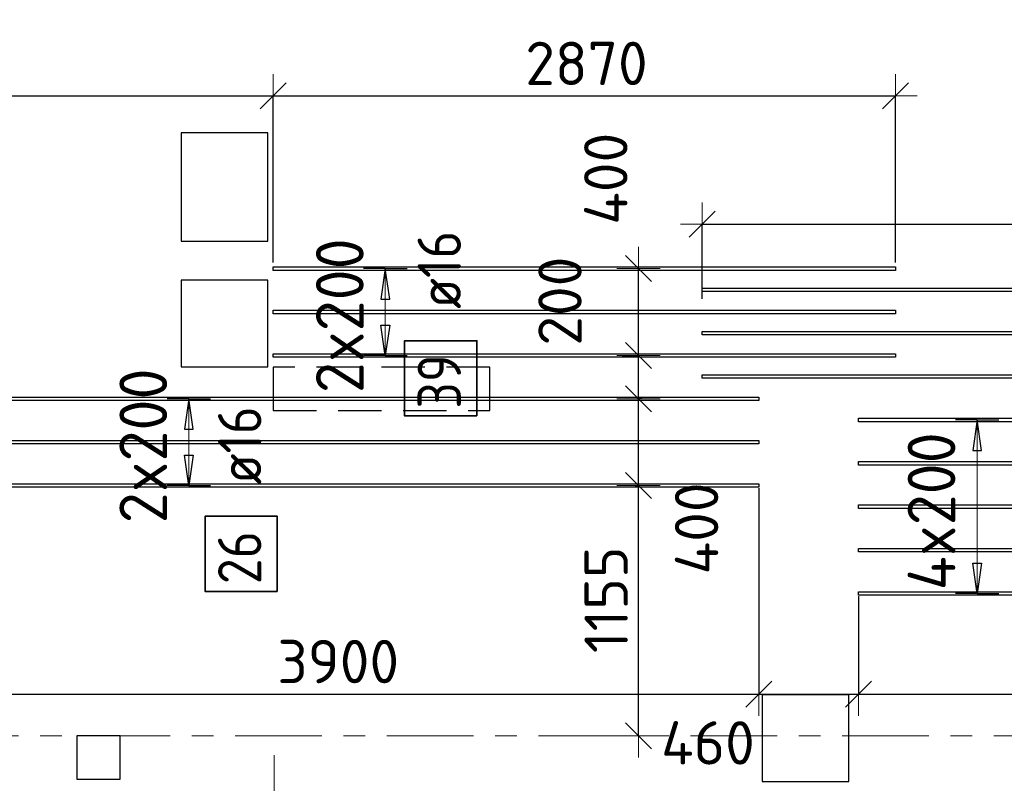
# Model space of a CAD drawing. Header units: metres. Extents: x -38 to 97, y -15 to 21.
# Tile 45 of 82: x 53.78 to 58.32, y 8.78 to 12.3. Entities that reach past the tile are written whole.
import ezdxf

# ---------------------------------------------------------------- set-up
doc = ezdxf.new("R2010")
doc.units = ezdxf.units.M
doc.header["$PDMODE"] = 65
for name, pattern in [('______11', [0.5, 0.4, -0.05, 0, -0.05]), ('______2', [0.27, 0.2, -0.07]), ('______5', [1.1, 0.8, -0.1, 0.1, -0.1])]:
    doc.linetypes.add(name, pattern=pattern)
for name, color, linetype, lineweight in [('XR$2$Осевая линия (1)', 7, '______5', 13), ('XR$3$Перекрытие (1)', 7, 'Continuous', 35), ('XR$3$Размерная линия (1)', 7, 'Continuous', 13)]:
    doc.layers.add(name, color=color, linetype=linetype, lineweight=lineweight)
doc.layers.add('XR$3$Арм.стержн.Доп. Арм верхн.зоны Х', color=7, linetype='Continuous', lineweight=35, true_color=0x8c8cff)
doc.layers.add('XR$5$Стена_ бетон несущ.', color=7, linetype='Continuous', lineweight=70, true_color=0xb4b496)
doc.styles.add('ISOCPEUR', font='txt')
doc.dimstyles.new('DIMSTYLE_3', dxfattribs={"dimtxt": 0.2, "dimasz": 0.2, "dimexe": 0, "dimexo": 0, "dimgap": 0.1, "dimtad": 2, "dimdec": 0, "dimlfac": 1000, "dimrnd": 5, "dimzin": 12, "dimdsep": 46, "dimtxsty": 'ISOCPEUR', "dimblk1": 'ALL_ML_STRICH', "dimblk2": 'ALL_ML_STRICH', "dimsah": 1, "dimcen": 0, "dimclrd": 7, "dimclre": 256, "dimclrt": 7, "dimadec": 0, "dimazin": 0, "dimtfac": 1, "dimtdec": 0, "dimtix": 1, "dimtmove": 2, "dimatfit": 3, "dimfxl": 0, "dimtzin": 0, "dimlwd": 0, "dimlwe": -3, "dimarcsym": 0})
doc.dimstyles.new('DIMSTYLE_6', dxfattribs={"dimtxt": 0.2, "dimasz": 0.2, "dimexe": 0, "dimexo": 0, "dimgap": 0.1, "dimtad": 2, "dimdec": 0, "dimlfac": 1000, "dimrnd": 5, "dimzin": 12, "dimdsep": 46, "dimtxsty": 'ISOCPEUR', "dimblk1": 'ALL_ML_STRICH', "dimblk2": 'ALL_ML_STRICH', "dimsah": 1, "dimcen": 0, "dimclrd": 7, "dimclre": 256, "dimclrt": 7, "dimadec": 0, "dimazin": 0, "dimtfac": 1, "dimtdec": 0, "dimtix": 1, "dimtmove": 2, "dimatfit": 3, "dimfxl": 0, "dimtvp": 1.2, "dimtzin": 0, "dimlwd": 0, "dimlwe": -3, "dimarcsym": 0})
doc.dimstyles.new('DIMSTYLE_7', dxfattribs={"dimtxt": 0.2, "dimasz": 0.2, "dimexe": 0, "dimexo": 0, "dimgap": 0.1, "dimtad": 0, "dimdec": 0, "dimlfac": 1000, "dimrnd": 5, "dimzin": 12, "dimdsep": 46, "dimtxsty": 'ISOCPEUR', "dimblk1": 'ALL_ML_STRICH', "dimblk2": 'ALL_ML_STRICH', "dimsah": 1, "dimcen": 0, "dimclrd": 7, "dimclre": 256, "dimclrt": 7, "dimadec": 0, "dimazin": 0, "dimtfac": 1, "dimtdec": 0, "dimtix": 1, "dimtmove": 2, "dimatfit": 3, "dimfxl": 0, "dimtvp": 1.2, "dimtzin": 0, "dimlwd": 0, "dimlwe": -3, "dimarcsym": 0})

# ---------------------------------------------------------------- blocks, each defined once
blk = doc.blocks.new('ALL_ML_STRICH')
at = {"color": 0, "linetype": 'ByBlock', "lineweight": -2}
for p, q in [((0, -0.5), (0, 0.5)), ((-0.3, -0.3), (0.3, 0.3)), ((-1, 0), (0.5, 0))]:
    blk.add_line(p, q, dxfattribs=at)
blk = doc.blocks.new('*D331')
at = {"layer": 'DEFPOINTS', "color": 7, "linetype": 'Continuous', "lineweight": 13, "transparency": 33554687}
for p in [(53.2853, 10.1615), (57.1853, 10.1615), (53.2853, 9.1921)]:
    blk.add_point(p, dxfattribs=at)
at = {"layer": 'XR$3$Размерная линия (1)', "color": 9, "linetype": 'Continuous', "lineweight": -2, "true_color": 0xc7c7c7, "transparency": 33554687}
for p, q in [((53.2853, 10.1415), (53.2853, 9.1921)), ((57.1853, 10.1415), (57.1853, 9.1921))]:
    blk.add_line(p, q, dxfattribs=at)
at = {"layer": 'XR$3$Размерная линия (1)', "color": 7, "linetype": 'Continuous', "lineweight": -2, "transparency": 33554687}
blk.add_line((53.2853, 9.1921), (57.1853, 9.1921), dxfattribs=at)
at = {"layer": 'XR$3$Размерная линия (1)', "color": 7, "linetype": 'Continuous', "lineweight": 13, "transparency": 33554687, "xscale": 0.2, "yscale": 0.2, "zscale": 0.2, "rotation": 180}
blk.add_blockref('ALL_ML_STRICH', (53.2853, 9.1921), dxfattribs=at)
at = {"layer": 'XR$3$Размерная линия (1)', "color": 7, "linetype": 'Continuous', "lineweight": 13, "transparency": 33554687, "xscale": 0.2, "yscale": 0.2, "zscale": 0.2}
blk.add_blockref('ALL_ML_STRICH', (57.1853, 9.1921), dxfattribs=at)
at = {"layer": 'XR$3$Размерная линия (1)', "color": 7, "linetype": 'Continuous', "lineweight": 13, "transparency": 33554687, "insert": (55.2453, 9.3421), "char_height": 0.2, "width": 0.8, "attachment_point": 5, "style": 'ISOCPEUR'}
blk.add_mtext('\\A1;{3900}', dxfattribs=at)
blk = doc.blocks.new('*D332')
at = {"layer": 'DEFPOINTS', "color": 7, "linetype": 'Continuous', "lineweight": 13, "transparency": 33554687}
for p in [(57.1853, 10.1615), (57.645, 9.6639), (57.1853, 9.1921)]:
    blk.add_point(p, dxfattribs=at)
at = {"layer": 'XR$3$Размерная линия (1)', "color": 9, "linetype": 'Continuous', "lineweight": -2, "true_color": 0xc7c7c7, "transparency": 33554687}
for p, q in [((57.1853, 10.1415), (57.1853, 9.1921)), ((57.645, 9.6439), (57.645, 9.1921))]:
    blk.add_line(p, q, dxfattribs=at)
at = {"layer": 'XR$3$Размерная линия (1)', "color": 7, "linetype": 'Continuous', "lineweight": -2, "transparency": 33554687}
blk.add_line((57.1853, 9.1921), (57.645, 9.1921), dxfattribs=at)
at = {"layer": 'XR$3$Размерная линия (1)', "color": 7, "linetype": 'Continuous', "lineweight": 13, "transparency": 33554687, "xscale": 0.2, "yscale": 0.2, "zscale": 0.2, "rotation": 180}
blk.add_blockref('ALL_ML_STRICH', (57.1853, 9.1921), dxfattribs=at)
at = {"layer": 'XR$3$Размерная линия (1)', "color": 7, "linetype": 'Continuous', "lineweight": 13, "transparency": 33554687, "xscale": 0.2, "yscale": 0.2, "zscale": 0.2}
blk.add_blockref('ALL_ML_STRICH', (57.645, 9.1921), dxfattribs=at)
at = {"layer": 'XR$3$Размерная линия (1)', "color": 7, "linetype": 'Continuous', "lineweight": 13, "transparency": 33554687, "insert": (56.9508, 8.9672), "char_height": 0.2, "width": 0.6, "attachment_point": 5, "style": 'ISOCPEUR'}
blk.add_mtext('\\A1;{460}', dxfattribs=at)
blk = doc.blocks.new('*D333')
at = {"layer": 'DEFPOINTS', "color": 7, "linetype": 'Continuous', "lineweight": 13, "transparency": 33554687}
for p in [(57.645, 9.6639), (60.515, 9.6639), (57.645, 9.1921)]:
    blk.add_point(p, dxfattribs=at)
at = {"layer": 'XR$3$Размерная линия (1)', "color": 9, "linetype": 'Continuous', "lineweight": -2, "true_color": 0xc7c7c7, "transparency": 33554687}
for p, q in [((57.645, 9.6439), (57.645, 9.1921)), ((60.515, 9.6439), (60.515, 9.1921))]:
    blk.add_line(p, q, dxfattribs=at)
at = {"layer": 'XR$3$Размерная линия (1)', "color": 7, "linetype": 'Continuous', "lineweight": -2, "transparency": 33554687}
blk.add_line((57.645, 9.1921), (60.515, 9.1921), dxfattribs=at)
at = {"layer": 'XR$3$Размерная линия (1)', "color": 7, "linetype": 'Continuous', "lineweight": 13, "transparency": 33554687, "xscale": 0.2, "yscale": 0.2, "zscale": 0.2, "rotation": 180}
blk.add_blockref('ALL_ML_STRICH', (57.645, 9.1921), dxfattribs=at)
at = {"layer": 'XR$3$Размерная линия (1)', "color": 7, "linetype": 'Continuous', "lineweight": 13, "transparency": 33554687, "xscale": 0.2, "yscale": 0.2, "zscale": 0.2}
blk.add_blockref('ALL_ML_STRICH', (60.515, 9.1921), dxfattribs=at)
at = {"layer": 'XR$3$Размерная линия (1)', "color": 7, "linetype": 'Continuous', "lineweight": 13, "transparency": 33554687, "insert": (59.09, 9.3421), "char_height": 0.2, "width": 0.8, "attachment_point": 5, "style": 'ISOCPEUR'}
blk.add_mtext('\\A1;{2870}', dxfattribs=at)
blk = doc.blocks.new('*D334')
at = {"layer": 'DEFPOINTS', "color": 7, "linetype": 'Continuous', "lineweight": 13, "transparency": 33554687}
for p in [(51.5, 12.3012), (51.5, 11.9497), (54.9456, 11.1615)]:
    blk.add_point(p, dxfattribs=at)
at = {"layer": 'XR$3$Размерная линия (1)', "color": 9, "linetype": 'Continuous', "lineweight": -2, "true_color": 0xc7c7c7, "transparency": 33554687}
for p, q in [((51.5, 12.2812), (51.5, 11.9497)), ((54.9456, 11.1815), (54.9456, 11.9497))]:
    blk.add_line(p, q, dxfattribs=at)
at = {"layer": 'XR$3$Размерная линия (1)', "color": 7, "linetype": 'Continuous', "lineweight": -2, "transparency": 33554687}
blk.add_line((51.5, 11.9497), (54.9456, 11.9497), dxfattribs=at)
at = {"layer": 'XR$3$Размерная линия (1)', "color": 7, "linetype": 'Continuous', "lineweight": 13, "transparency": 33554687, "xscale": 0.2, "yscale": 0.2, "zscale": 0.2, "rotation": 180}
blk.add_blockref('ALL_ML_STRICH', (51.5, 11.9497), dxfattribs=at)
at = {"layer": 'XR$3$Размерная линия (1)', "color": 7, "linetype": 'Continuous', "lineweight": 13, "transparency": 33554687, "xscale": 0.2, "yscale": 0.2, "zscale": 0.2}
blk.add_blockref('ALL_ML_STRICH', (54.9456, 11.9497), dxfattribs=at)
at = {"layer": 'XR$3$Размерная линия (1)', "color": 7, "linetype": 'Continuous', "lineweight": 13, "transparency": 33554687, "insert": (53.2128, 12.0997), "char_height": 0.2, "width": 0.8, "attachment_point": 5, "style": 'ISOCPEUR'}
blk.add_mtext('\\A1;{3445}', dxfattribs=at)
blk = doc.blocks.new('*D335')
at = {"layer": 'DEFPOINTS', "color": 7, "linetype": 'Continuous', "lineweight": 13, "transparency": 33554687}
for p in [(54.9456, 11.9497), (54.9456, 11.1615), (57.8156, 11.1615)]:
    blk.add_point(p, dxfattribs=at)
at = {"layer": 'XR$3$Размерная линия (1)', "color": 9, "linetype": 'Continuous', "lineweight": -2, "true_color": 0xc7c7c7, "transparency": 33554687}
for p, q in [((54.9456, 11.1815), (54.9456, 11.9497)), ((57.8156, 11.1815), (57.8156, 11.9497))]:
    blk.add_line(p, q, dxfattribs=at)
at = {"layer": 'XR$3$Размерная линия (1)', "color": 7, "linetype": 'Continuous', "lineweight": -2, "transparency": 33554687}
blk.add_line((54.9456, 11.9497), (57.8156, 11.9497), dxfattribs=at)
at = {"layer": 'XR$3$Размерная линия (1)', "color": 7, "linetype": 'Continuous', "lineweight": 13, "transparency": 33554687, "xscale": 0.2, "yscale": 0.2, "zscale": 0.2, "rotation": 180}
blk.add_blockref('ALL_ML_STRICH', (54.9456, 11.9497), dxfattribs=at)
at = {"layer": 'XR$3$Размерная линия (1)', "color": 7, "linetype": 'Continuous', "lineweight": 13, "transparency": 33554687, "xscale": 0.2, "yscale": 0.2, "zscale": 0.2}
blk.add_blockref('ALL_ML_STRICH', (57.8156, 11.9497), dxfattribs=at)
at = {"layer": 'XR$3$Размерная линия (1)', "color": 7, "linetype": 'Continuous', "lineweight": 13, "transparency": 33554687, "insert": (56.3906, 12.0997), "char_height": 0.2, "width": 0.8, "attachment_point": 5, "style": 'ISOCPEUR'}
blk.add_mtext('\\A1;{2870}', dxfattribs=at)
blk = doc.blocks.new('*D336')
at = {"layer": 'DEFPOINTS', "color": 7, "linetype": 'Continuous', "lineweight": 13, "transparency": 33554687}
for p in [(56.9245, 11.358), (56.9245, 10.9947), (60.8245, 10.9493)]:
    blk.add_point(p, dxfattribs=at)
at = {"layer": 'XR$3$Размерная линия (1)', "color": 9, "linetype": 'Continuous', "lineweight": -2, "true_color": 0xc7c7c7, "transparency": 33554687}
for p, q in [((56.9245, 11.0147), (56.9245, 11.358)), ((60.8245, 10.9693), (60.8245, 11.358))]:
    blk.add_line(p, q, dxfattribs=at)
at = {"layer": 'XR$3$Размерная линия (1)', "color": 7, "linetype": 'Continuous', "lineweight": -2, "transparency": 33554687}
blk.add_line((56.9245, 11.358), (60.8245, 11.358), dxfattribs=at)
at = {"layer": 'XR$3$Размерная линия (1)', "color": 7, "linetype": 'Continuous', "lineweight": 13, "transparency": 33554687, "xscale": 0.2, "yscale": 0.2, "zscale": 0.2, "rotation": 180}
blk.add_blockref('ALL_ML_STRICH', (56.9245, 11.358), dxfattribs=at)
at = {"layer": 'XR$3$Размерная линия (1)', "color": 7, "linetype": 'Continuous', "lineweight": 13, "transparency": 33554687, "xscale": 0.2, "yscale": 0.2, "zscale": 0.2}
blk.add_blockref('ALL_ML_STRICH', (60.8245, 11.358), dxfattribs=at)
at = {"layer": 'XR$3$Размерная линия (1)', "color": 7, "linetype": 'Continuous', "lineweight": 13, "transparency": 33554687, "insert": (58.8845, 11.508), "char_height": 0.2, "width": 0.8, "attachment_point": 5, "style": 'ISOCPEUR'}
blk.add_mtext('\\A1;{3900}', dxfattribs=at)
blk = doc.blocks.new('*D340')
at = {"layer": 'DEFPOINTS', "color": 7, "linetype": 'Continuous', "lineweight": 13, "transparency": 33554687}
for p in [(56.6353, 10.1535), (56.5441, 9), (56.6312, 9)]:
    blk.add_point(p, dxfattribs=at)
at = {"layer": 'XR$3$Размерная линия (1)', "color": 9, "linetype": 'Continuous', "lineweight": -2, "true_color": 0xc7c7c7, "transparency": 33554687}
for p, q in [((56.6153, 10.1535), (56.6312, 10.1535)), ((56.6312, 9), (56.6312, 9))]:
    blk.add_line(p, q, dxfattribs=at)
at = {"layer": 'XR$3$Размерная линия (1)', "color": 7, "linetype": 'Continuous', "lineweight": -2, "transparency": 33554687}
blk.add_line((56.6312, 9), (56.6312, 10.1535), dxfattribs=at)
at = {"layer": 'XR$3$Размерная линия (1)', "color": 7, "linetype": 'Continuous', "lineweight": 13, "transparency": 33554687, "xscale": 0.2, "yscale": 0.2, "zscale": 0.2}
for p, rotation in [((56.6312, 10.1535), 90), ((56.6312, 9), 270)]:
    blk.add_blockref('ALL_ML_STRICH', p, dxfattribs=dict(at, rotation=rotation))
at = {"layer": 'XR$3$Размерная линия (1)', "color": 7, "linetype": 'Continuous', "lineweight": 13, "transparency": 33554687, "insert": (56.4812, 9.6267), "char_height": 0.2, "width": 0.8, "attachment_point": 5, "rotation": 90, "style": 'ISOCPEUR'}
blk.add_mtext('\\A1;{1155}', dxfattribs=at)
blk = doc.blocks.new('*D341')
at = {"layer": 'DEFPOINTS', "color": 7, "linetype": 'Continuous', "lineweight": 13, "transparency": 33554687}
for p in [(56.6657, 10.5535), (56.6312, 10.1535), (56.6353, 10.1535)]:
    blk.add_point(p, dxfattribs=at)
at = {"layer": 'XR$3$Размерная линия (1)', "color": 9, "linetype": 'Continuous', "lineweight": -2, "true_color": 0xc7c7c7, "transparency": 33554687}
for p, q in [((56.6457, 10.5535), (56.6312, 10.5535)), ((56.6153, 10.1535), (56.6312, 10.1535))]:
    blk.add_line(p, q, dxfattribs=at)
at = {"layer": 'XR$3$Размерная линия (1)', "color": 7, "linetype": 'Continuous', "lineweight": -2, "transparency": 33554687}
blk.add_line((56.6312, 10.1535), (56.6312, 10.5535), dxfattribs=at)
at = {"layer": 'XR$3$Размерная линия (1)', "color": 7, "linetype": 'Continuous', "lineweight": 13, "transparency": 33554687, "xscale": 0.2, "yscale": 0.2, "zscale": 0.2}
for p, rotation in [((56.6312, 10.5535), 90), ((56.6312, 10.1535), 270)]:
    blk.add_blockref('ALL_ML_STRICH', p, dxfattribs=dict(at, rotation=rotation))
at = {"layer": 'XR$3$Размерная линия (1)', "color": 7, "linetype": 'Continuous', "lineweight": 13, "transparency": 33554687, "insert": (56.8986, 9.9559), "char_height": 0.2, "width": 0.6, "attachment_point": 5, "rotation": 90, "style": 'ISOCPEUR'}
blk.add_mtext('\\A1;{400}', dxfattribs=at)
blk = doc.blocks.new('*D342')
at = {"layer": 'DEFPOINTS', "color": 7, "linetype": 'Continuous', "lineweight": 13, "transparency": 33554687}
for p in [(56.5745, 10.7535), (56.6312, 10.5535), (56.6657, 10.5535)]:
    blk.add_point(p, dxfattribs=at)
at = {"layer": 'XR$3$Размерная линия (1)', "color": 9, "linetype": 'Continuous', "lineweight": -2, "true_color": 0xc7c7c7, "transparency": 33554687}
for p, q in [((56.5545, 10.7535), (56.6312, 10.7535)), ((56.6457, 10.5535), (56.6312, 10.5535))]:
    blk.add_line(p, q, dxfattribs=at)
at = {"layer": 'XR$3$Размерная линия (1)', "color": 7, "linetype": 'Continuous', "lineweight": -2, "transparency": 33554687}
blk.add_line((56.6312, 10.5535), (56.6312, 10.7535), dxfattribs=at)
at = {"layer": 'XR$3$Размерная линия (1)', "color": 7, "linetype": 'Continuous', "lineweight": 13, "transparency": 33554687, "xscale": 0.2, "yscale": 0.2, "zscale": 0.2}
for p, rotation in [((56.6312, 10.7535), 90), ((56.6312, 10.5535), 270)]:
    blk.add_blockref('ALL_ML_STRICH', p, dxfattribs=dict(at, rotation=rotation))
at = {"layer": 'XR$3$Размерная линия (1)', "color": 7, "linetype": 'Continuous', "lineweight": 13, "transparency": 33554687, "insert": (56.2683, 11.0037), "char_height": 0.2, "width": 0.6, "attachment_point": 5, "rotation": 90, "style": 'ISOCPEUR'}
blk.add_mtext('\\A1;{200}', dxfattribs=at)
blk = doc.blocks.new('*D343')
at = {"layer": 'DEFPOINTS', "color": 7, "linetype": 'Continuous', "lineweight": 13, "transparency": 33554687}
for p in [(56.5339, 11.1535), (56.5745, 10.7535), (56.6312, 10.7535)]:
    blk.add_point(p, dxfattribs=at)
at = {"layer": 'XR$3$Размерная линия (1)', "color": 9, "linetype": 'Continuous', "lineweight": -2, "true_color": 0xc7c7c7, "transparency": 33554687}
for p, q in [((56.6312, 11.1535), (56.6312, 11.1535)), ((56.5545, 10.7535), (56.6312, 10.7535))]:
    blk.add_line(p, q, dxfattribs=at)
at = {"layer": 'XR$3$Размерная линия (1)', "color": 7, "linetype": 'Continuous', "lineweight": -2, "transparency": 33554687}
blk.add_line((56.6312, 10.7535), (56.6312, 11.1535), dxfattribs=at)
at = {"layer": 'XR$3$Размерная линия (1)', "color": 7, "linetype": 'Continuous', "lineweight": 13, "transparency": 33554687, "xscale": 0.2, "yscale": 0.2, "zscale": 0.2}
for p, rotation in [((56.6312, 11.1535), 90), ((56.6312, 10.7535), 270)]:
    blk.add_blockref('ALL_ML_STRICH', p, dxfattribs=dict(at, rotation=rotation))
at = {"layer": 'XR$3$Размерная линия (1)', "color": 7, "linetype": 'Continuous', "lineweight": 13, "transparency": 33554687, "insert": (56.4797, 11.568), "char_height": 0.2, "width": 0.6, "attachment_point": 5, "rotation": 90, "style": 'ISOCPEUR'}
blk.add_mtext('\\A1;{400}', dxfattribs=at)

msp = doc.modelspace()

# ---------------------------------------------------------------- linework, layer by layer
at = {"layer": 'XR$2$Осевая линия (1)', "color": 253, "linetype": '______11', "lineweight": 13, "true_color": 0xa0a0a0, "transparency": 33554687}
for p, q in [((-2.63, 9), (62.6, 9)), ((54.95, -3.39), (54.95, 8.98))]:
    msp.add_line(p, q, dxfattribs=at)
at = {"layer": 'XR$3$Арм.стержн.Доп. Арм верхн.зоны Х', "color": 253, "linetype": 'Continuous', "lineweight": -3, "true_color": 0xa0a0a0, "transparency": 33554687}
for p, q in [((55.4627, 11.1535), (55.3627, 11.1535)), ((55.4627, 11.1535), (55.5627, 11.1535)), ((55.4627, 10.7535), (55.3627, 10.7535)), ((55.4627, 10.7535), (55.5627, 10.7535)), ((54.556, 10.5535), (54.456, 10.5535)), ((54.556, 10.5535), (54.656, 10.5535)), ((58.1922, 10.4559), (58.0922, 10.4559)), ((58.1922, 10.4559), (58.2922, 10.4559)), ((54.556, 10.1535), (54.456, 10.1535)), ((54.556, 10.1535), (54.656, 10.1535)), ((58.1922, 9.6559), (58.0922, 9.6559)), ((58.1922, 9.6559), (58.2922, 9.6559))]:
    msp.add_line(p, q, dxfattribs=at)
at = {"layer": 'XR$3$Арм.стержн.Доп. Арм верхн.зоны Х', "color": 7, "linetype": 'Continuous', "lineweight": 25, "transparency": 33554687}
for p, q in [((55.4627, 11.1535), (55.4427, 11.0135)), ((55.4827, 11.0135), (55.4627, 11.1535)), ((55.4427, 11.0135), (55.4827, 11.0135)), ((55.4627, 10.7535), (55.4427, 10.8935)), ((55.4427, 10.8935), (55.4827, 10.8935)), ((55.4827, 10.8935), (55.4627, 10.7535)), ((54.556, 10.5535), (54.536, 10.4135)), ((54.576, 10.4135), (54.556, 10.5535)), ((58.1922, 10.4559), (58.1722, 10.3159)), ((58.2122, 10.3159), (58.1922, 10.4559)), ((54.536, 10.4135), (54.576, 10.4135)), ((58.1722, 10.3159), (58.2122, 10.3159)), ((54.556, 10.1535), (54.536, 10.2935)), ((54.536, 10.2935), (54.576, 10.2935)), ((54.576, 10.2935), (54.556, 10.1535)), ((58.1922, 9.6559), (58.1722, 9.7959)), ((58.1722, 9.7959), (58.2122, 9.7959)), ((58.2122, 9.7959), (58.1922, 9.6559))]:
    msp.add_line(p, q, dxfattribs=at)
at = {"layer": 'XR$3$Арм.стержн.Доп. Арм верхн.зоны Х', "color": 7, "linetype": 'Continuous', "lineweight": 13, "transparency": 33554687}
for p, q in [((55.4627, 11.1535), (55.4627, 11.1535)), ((55.4627, 10.7535), (55.4627, 11.1535)), ((55.4627, 10.7535), (55.4627, 10.7535)), ((54.556, 10.5535), (54.556, 10.5535)), ((54.556, 10.1535), (54.556, 10.5535)), ((58.1922, 10.4559), (58.1922, 10.4559)), ((58.1922, 9.6559), (58.1922, 10.4559)), ((54.556, 10.1535), (54.556, 10.1535)), ((58.1922, 9.6559), (58.1922, 9.6559))]:
    msp.add_line(p, q, dxfattribs=at)
at = {"layer": 'XR$3$Арм.стержн.Доп. Арм верхн.зоны Х', "color": 7, "linetype": 'Continuous', "lineweight": 25, "transparency": 33554687}
for points in [[(54.9456, 11.1615), (57.8156, 11.1615), (57.8156, 11.1455), (54.9456, 11.1455), (54.9456, 11.1615)], [(60.8245, 11.0479), (56.9245, 11.0479), (56.9245, 11.0639), (60.8245, 11.0639), (60.8245, 11.0479)], [(54.9456, 10.9615), (57.8156, 10.9615), (57.8156, 10.9455), (54.9456, 10.9455), (54.9456, 10.9615)], [(60.8245, 10.8479), (56.9245, 10.8479), (56.9245, 10.8639), (60.8245, 10.8639), (60.8245, 10.8479)], [(54.9456, 10.7615), (57.8156, 10.7615), (57.8156, 10.7455), (54.9456, 10.7455), (54.9456, 10.7615)], [(60.8245, 10.6479), (56.9245, 10.6479), (56.9245, 10.6639), (60.8245, 10.6639), (60.8245, 10.6479)], [(57.1853, 10.5455), (53.2853, 10.5455), (53.2853, 10.5615), (57.1853, 10.5615), (57.1853, 10.5455)], [(57.645, 10.4639), (60.515, 10.4639), (60.515, 10.4479), (57.645, 10.4479), (57.645, 10.4639)], [(57.1853, 10.3455), (53.2853, 10.3455), (53.2853, 10.3615), (57.1853, 10.3615), (57.1853, 10.3455)], [(57.645, 10.2639), (60.515, 10.2639), (60.515, 10.2479), (57.645, 10.2479), (57.645, 10.2639)], [(57.1853, 10.1455), (53.2853, 10.1455), (53.2853, 10.1615), (57.1853, 10.1615), (57.1853, 10.1455)], [(57.645, 10.0639), (60.515, 10.0639), (60.515, 10.0479), (57.645, 10.0479), (57.645, 10.0639)], [(57.645, 9.8639), (60.515, 9.8639), (60.515, 9.8479), (57.645, 9.8479), (57.645, 9.8639)], [(57.645, 9.6639), (60.515, 9.6639), (60.515, 9.6479), (57.645, 9.6479), (57.645, 9.6639)]]:
    msp.add_lwpolyline(points, dxfattribs=at)
at = {"layer": 'XR$3$Арм.стержн.Доп. Арм верхн.зоны Х', "color": 7, "linetype": 'Continuous', "lineweight": 35, "transparency": 33554687}
for points in [[(55.8851, 10.4748), (55.8851, 10.8214), (55.5517, 10.8214), (55.5517, 10.4748), (55.8851, 10.4748)], [(54.9642, 9.6656), (54.9642, 10.0122), (54.6309, 10.0122), (54.6309, 9.6656), (54.9642, 9.6656)]]:
    msp.add_lwpolyline(points, dxfattribs=at)
at = {"layer": 'XR$3$Перекрытие (1)', "color": 7, "linetype": 'Continuous', "lineweight": 25, "transparency": 33554687}
for p, q in [((54.5206, 11.7803), (54.5206, 11.2803)), ((54.9206, 11.7803), (54.5206, 11.7803)), ((54.9206, 11.2803), (54.9206, 11.7803)), ((54.5206, 11.2803), (54.9206, 11.2803)), ((54.5206, 11.1002), (54.5206, 10.7002)), ((54.9206, 11.1002), (54.5206, 11.1002)), ((54.9206, 10.7002), (54.9206, 11.1002)), ((54.5206, 10.7002), (54.9206, 10.7002)), ((57.2005, 9.1893), (57.2005, 8.7893)), ((57.6005, 9.1893), (57.2005, 9.1893)), ((57.6005, 8.7893), (57.6005, 9.1893)), ((54.04, 9.0002), (54.04, 8.8003)), ((54.24, 9.0002), (54.04, 9.0002)), ((54.24, 8.8003), (54.24, 9.0002)), ((54.04, 8.8003), (54.24, 8.8003)), ((57.2005, 8.7893), (57.6005, 8.7893))]:
    msp.add_line(p, q, dxfattribs=at)
at = {"layer": 'XR$5$Стена_ бетон несущ.', "color": 253, "linetype": '______2', "lineweight": -3, "true_color": 0xa0a0a0, "transparency": 33554687}
for p, q in [((55.025, 10.7), (54.945, 10.7)), ((54.945, 10.7), (54.945, 10.5)), ((55.945, 10.7), (55.025, 10.7)), ((55.945, 10.5), (55.945, 10.7)), ((54.945, 10.5), (55.945, 10.5))]:
    msp.add_line(p, q, dxfattribs=at)

# ---------------------------------------------------------------- texts
at = {"layer": 'XR$3$Арм.стержн.Доп. Арм верхн.зоны Х', "color": 7, "linetype": 'Continuous', "lineweight": 13, "transparency": 33554687, "char_height": 0.22, "attachment_point": 7, "rotation": 90, "style": 'ISOCPEUR'}
for s, insert, width in [('\\W0.95;2x200', (55.3627, 10.5795), 0.873359), ('\\W0.95;2x200', (54.456, 9.9795), 0.873359), ('\\W0.95;4x200', (58.0922, 9.6709), 0.895564)]:
    msp.add_mtext(s, dxfattribs=dict(at, insert=insert, width=width))
at = {"layer": 'XR$3$Арм.стержн.Доп. Арм верхн.зоны Х', "color": 7, "linetype": 'Continuous', "lineweight": 25, "transparency": 33554687, "char_height": 0.2, "attachment_point": 7, "rotation": 90, "style": 'ISOCPEUR'}
for s, insert, width in [('\\W0.89; ø16 ', (55.8117, 10.8548), 0.749105), ('\\W0.87;39', (55.8117, 10.5081), 0.367208), ('\\W0.89; ø16 ', (54.8909, 10.0456), 0.749105), ('\\W0.87;26', (54.8909, 9.6989), 0.367208)]:
    msp.add_mtext(s, dxfattribs=dict(at, insert=insert, width=width))

# ---------------------------------------------------------------- dimensions: what is measured, and where the dimension line sits
at = {"layer": 'XR$3$Размерная линия (1)', "color": 7, "linetype": 'Continuous', "lineweight": 13, "transparency": 33554687}
for base, p1, p2, dimstyle, picture, middle in [((54.9456, 11.9497), (51.5, 12.2812), (54.9456, 11.1815), 'DIMSTYLE_3', '*D334', (53.2128, 12.0997)), ((57.8156, 11.9497), (54.9456, 11.1815), (57.8156, 11.1815), 'DIMSTYLE_3', '*D335', (56.3906, 12.0997)), ((60.8245, 11.358), (56.9245, 11.0147), (60.8245, 10.9693), 'DIMSTYLE_3', '*D336', (58.8845, 11.508)), ((57.1853, 9.1921), (53.2853, 10.1415), (57.1853, 10.1415), 'DIMSTYLE_3', '*D331', (55.2453, 9.3421)), ((57.645, 9.1921), (57.1853, 10.1415), (57.645, 9.6439), 'DIMSTYLE_7', '*D332', (56.9508, 8.9672)), ((60.515, 9.1921), (57.645, 9.6439), (60.515, 9.6439), 'DIMSTYLE_3', '*D333', (59.09, 9.3421))]:
    dim = msp.add_linear_dim(base=base, p1=p1, p2=p2, dimstyle=dimstyle, override={"dimpost": '<>', "dimclrd": 7, "dimclre": 9, "dimclrt": 7, "dimlwd": 0, "dimlwe": 65533}, dxfattribs=at)
    dim.commit()
    dim.dimension.update_dxf_attribs({"geometry": picture, "text_midpoint": middle, "dimtype": 160})
for base, p1, p2, dimstyle, picture, middle in [((56.6312, 11.1535), (56.5545, 10.7535), (56.6312, 11.1535), 'DIMSTYLE_6', '*D343', (56.4797, 11.568)), ((56.6312, 10.7535), (56.6457, 10.5535), (56.5545, 10.7535), 'DIMSTYLE_6', '*D342', (56.2683, 11.0037)), ((56.6312, 10.5535), (56.6153, 10.1535), (56.6457, 10.5535), 'DIMSTYLE_7', '*D341', (56.8986, 9.9559)), ((56.63124, 10.15349), (56.63124, 9), (56.6153, 10.15349), 'DIMSTYLE_3', '*D340', (56.48124, 9.62674))]:
    dim = msp.add_linear_dim(base=base, p1=p1, p2=p2, angle=90, dimstyle=dimstyle, override={"dimpost": '<>', "dimclrd": 7, "dimclre": 9, "dimclrt": 7, "dimlwd": 0, "dimlwe": 65533}, dxfattribs=at)
    dim.commit()
    dim.dimension.update_dxf_attribs({"geometry": picture, "text_midpoint": middle, "dimtype": 160})

doc.saveas('drawing.dxf')
